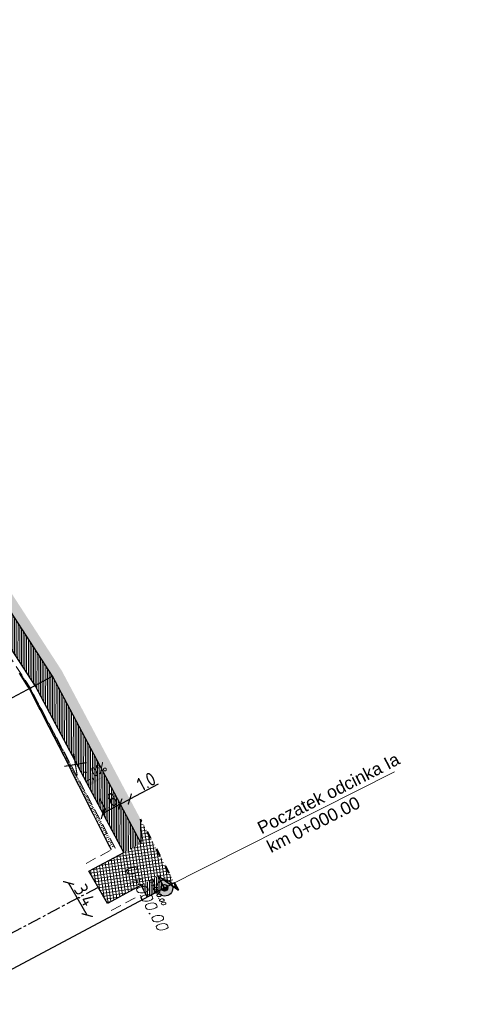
# Model space of a CAD drawing. Header units: metres. Extents: x 0 to 8456388, y 0 to 5771876.
# Tile 11 of 15: x 8434446 to 8434488, y 5770117 to 5770207. Entities that reach past the tile are written whole.
import ezdxf

# ---------------------------------------------------------------- set-up
doc = ezdxf.new("R2010")
doc.units = ezdxf.units.M
for name, pattern in [('4011', [6, 4, -2]), ('ACAD_ISO03W100', [30, 12, -18]), ('BUF', [0]), ('CENTER', [2, 1.25, -0.25, 0.25, -0.25]), ('CIĄGŁA', [0])]:
    doc.linetypes.add(name, pattern=pattern)
for name, color, linetype, lineweight in [('_OPISY', 7, 'Continuous', 25), ('AUDIT_I_251114082707-0', 250, '4011', 18), ('brud', 255, 'CIĄGŁA', 30), ('hatch kostka', 210, 'Continuous', 9), ('kreskowanie skarp', 250, 'Continuous', 15), ('LINES', 7, 'Continuous', 0), ('linia', 7, 'CIĄGŁA', 20), ('pochylenia', 7, 'Continuous', 13), ('WYMIARY', 253, 'Continuous', 13), ('zdi krawężnik na trapezowy', 253, 'ACAD_ISO03W100', 40), ('zdi_obrzeze chodnikowe 8x30', 6, 'Continuous', 30)]:
    doc.layers.add(name, color=color, linetype=linetype, lineweight=lineweight)
for name, color, linetype in [('C-DROGI-SYTUACJA-ETYKIETY', 1, 'Continuous'), ('DRO_Podzespół', 7, 'Continuous'), ('S-5_opis_hektometr', 20, 'Continuous'), ('S-5_opis_pkt_geometrycznych', 20, 'Continuous'), ('S-5_opis_Zjazd_ist_L', 7, 'Continuous')]:
    doc.layers.add(name, color=color, linetype=linetype)
doc.layers.add('hatch zdi chodniki', color=7, linetype='Continuous', lineweight=0, true_color=0x8345ba)
doc.styles.add('! romans poch 1.8 mm szer 1', font='romans.shx', dxfattribs={"oblique": 15, "height": 1.8})
doc.styles.add('ISOCP', font='geniso.shx')
doc.styles.add('własny_500', font='isocp.shx', dxfattribs={"width": 0.9, "height": 1.2})
doc.dimstyles.new('kopia własny 500', dxfattribs={"dimtxt": 1.2, "dimasz": 0.8, "dimexe": 0.1795, "dimexo": 0.0625, "dimgap": 0.09, "dimtad": 3, "dimdec": 1, "dimzin": 0, "dimdsep": 46, "dimtxsty": 'własny_500', "dimblk": 'ARCHTICK', "dimcen": 0.09, "dimaunit": 2, "dimadec": 4, "dimazin": 0, "dimtfac": 1, "dimtdec": 1, "dimtofl": 0, "dimtmove": 2, "dimatfit": 3, "dimldrblk": 'ARCHTICK', "dimfxl": 1, "dimtolj": 1, "dimtzin": 0, "dimarcsym": 0})

# ---------------------------------------------------------------- blocks, each defined once
blk = doc.blocks.new('_ARCHTICK')
at = {"color": 0, "linetype": 'ByBlock', "const_width": 0.15}
blk.add_lwpolyline([(-0.5, -0.5), (0.5, 0.5)], dxfattribs=at)
blk = doc.blocks.new('*D56')
at = {"layer": 'Defpoints', "color": 0, "transparency": 16777216}
for p in [(8434455.854724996, 5770136.025489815), (8434454.971439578, 5770135.556654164), (8434455.870725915, 5770135.995344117)]:
    blk.add_point(p, dxfattribs=at)
at = {"layer": 'WYMIARY', "color": 0, "lineweight": -2, "transparency": 16777216}
for p in [(8434458.45914455, 5770137.369240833), (8434454.987440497, 5770135.526508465)]:
    blk.add_line(p, (8434455.870725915, 5770135.995344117), dxfattribs=at)
at = {"layer": 'WYMIARY', "color": 0, "lineweight": -2, "transparency": 16777216, "xscale": 0.75, "yscale": 0.75, "zscale": 0.75}
for p, rotation in [((8434454.987440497, 5770135.526508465), 207.9587426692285), ((8434455.870725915, 5770135.995344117), 27.95874266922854)]:
    blk.add_blockref('_ARCHTICK', p, dxfattribs=dict(at, rotation=rotation))
at = {"layer": 'WYMIARY', "color": 0, "transparency": 16777216, "insert": (8434457.381532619, 5770137.606737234), "char_height": 1.25, "attachment_point": 5, "rotation": 27.958742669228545, "style": 'ISOCP'}
blk.add_mtext('\\A1;1.0', dxfattribs=at)
blk = doc.blocks.new('*D57')
at = {"layer": 'Defpoints', "color": 0, "transparency": 16777216}
for p in [(8434454.955588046, 5770135.595724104), (8434453.397526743, 5770134.68260429), (8434453.397526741, 5770134.682604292)]:
    blk.add_point(p, dxfattribs=at)
at = {"layer": 'WYMIARY', "color": 0, "lineweight": -2, "transparency": 16777216}
blk.add_line((8434454.991252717, 5770135.528531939), (8434453.397526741, 5770134.682604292), dxfattribs=at)
at = {"layer": 'WYMIARY', "color": 0, "lineweight": -2, "transparency": 16777216, "xscale": 0.75, "yscale": 0.75, "zscale": 0.75}
for p, rotation in [((8434454.991252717, 5770135.528531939), 27.95874266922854), ((8434453.397526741, 5770134.682604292), 207.9587426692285)]:
    blk.add_blockref('_ARCHTICK', p, dxfattribs=dict(at, rotation=rotation))
at = {"layer": 'WYMIARY', "color": 0, "transparency": 16777216, "insert": (8434453.859172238, 5770135.737117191), "char_height": 1.25, "attachment_point": 5, "rotation": 27.958742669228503, "style": 'ISOCP'}
blk.add_mtext('\\A1;1.8', dxfattribs=at)
blk = doc.blocks.new('*D64')
at = {"layer": 'Defpoints', "color": 0, "transparency": 16777216}
for p in [(8434749.827947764, 5771876.32), (8434750.942824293, 5771875.576372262), (8432377.706239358, 5768319.939999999)]:
    blk.add_point(p, dxfattribs=at)
at = {"layer": 'WYMIARY', "color": 0, "lineweight": -2, "transparency": 16777216}
blk.add_line((8432378.821115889, 5768319.19637226), (8434750.942824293, 5771875.576372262), dxfattribs=at)
at = {"layer": 'WYMIARY', "color": 0, "lineweight": -2, "transparency": 16777216, "xscale": 0.75, "yscale": 0.75, "zscale": 0.75}
for p, rotation in [((8434750.942824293, 5771875.576372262), 56.29653123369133), ((8432378.821115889, 5768319.19637226), 236.2965312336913)]:
    blk.add_blockref('_ARCHTICK', p, dxfattribs=dict(at, rotation=rotation))
at = {"layer": 'WYMIARY', "color": 0, "transparency": 16777216, "insert": (8433564.287044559, 5770097.783190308), "char_height": 1.25, "attachment_point": 5, "rotation": 56.296531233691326, "style": 'ISOCP'}
blk.add_mtext('\\A1;4274.9', dxfattribs=at)
blk = doc.blocks.new('symbol hektometru sytuacja')
at = {"layer": 'S-5_opis_hektometr'}
blk.add_hatch(color=1, dxfattribs=at).paths.add_polyline_path([(0, 0.5, 0.414213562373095), (-0.5, 0, 0.414213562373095), (0, -0.5)])
at = {"layer": 'S-5_opis_hektometr', "color": 1}
blk.add_lwpolyline([(0, -0.5), (0, 0.5)], dxfattribs=at)
blk.add_circle((0, 0), 0.4999999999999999, dxfattribs=at)
blk = doc.blocks.new('*U66')
at = {"layer": 'S-5_opis_hektometr', "color": 1, "linetype": 'Continuous', "lineweight": -3, "xscale": 0.5999999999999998, "yscale": 0.5999999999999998, "zscale": 0.5999999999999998, "rotation": 117.9587426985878}
blk.add_blockref('symbol hektometru sytuacja', (8434459.066714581, 5770127.841164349), dxfattribs=at)
at = {"layer": 'S-5_opis_hektometr', "color": 7, "linetype": 'Continuous', "lineweight": -3, "insert": (8434458.580907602, 5770127.58330474), "char_height": 0.4, "attachment_point": 2, "rotation": 297.9587426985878, "style": '! romans poch 1.8 mm szer 1'}
blk.add_mtext('0+000.00', dxfattribs=at)
blk = doc.blocks.new('*U69')
at = {"layer": 'S-5_opis_hektometr', "color": 1, "linetype": 'Continuous', "lineweight": -3, "xscale": 1.5, "yscale": 1.5, "zscale": 1.5}
for p, rotation in [((8434386.914282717, 5770204.251211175), 156.6893663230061), ((8434394.56999466, 5770200.862669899), 154.5992252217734), ((8434459.066714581, 5770127.841164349), 117.9587426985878)]:
    blk.add_blockref('symbol hektometru sytuacja', p, dxfattribs=dict(at, rotation=rotation))
at = {"layer": 'S-5_opis_hektometr', "color": 7, "linetype": 'Continuous', "lineweight": -3, "char_height": 1, "attachment_point": 2, "style": '! romans poch 1.8 mm szer 1'}
for s, insert, rotation in [('0+108.37', (8434386.370173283, 5770202.988448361), 336.6893663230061), ('0+100.00', (8434393.980192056, 5770199.620591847), 334.5992252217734), ('0+000.00', (8434457.852197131, 5770127.196515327), 297.9587426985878)]:
    blk.add_mtext(s, dxfattribs=dict(at, insert=insert, rotation=rotation))
blk = doc.blocks.new('*U70')
at = {"layer": 'S-5_opis_pkt_geometrycznych', "color": 20, "linetype": 'Continuous', "lineweight": -3}
for p, q in [((8434419.328515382, 5770131.640396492), (8434448.758663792, 5770147.261511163)), ((8434418.48058507, 5770106.298609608), (8434459.066714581, 5770127.841164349))]:
    blk.add_line(p, q, dxfattribs=at)
blk = doc.blocks.new('ssdd')
at = {"layer": 'linia', "flags": 128}
blk.add_lwpolyline([(8434459.066714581, 5770127.841164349), (8434462.999995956, 5770129.841661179), (8434480.181820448, 5770138.477422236)], dxfattribs=at)
at = {"layer": 'C-DROGI-SYTUACJA-ETYKIETY', "color": 4, "linetype": 'Continuous', "lineweight": 35}
for name in ['*U69', '*U70']:
    blk.add_blockref(name, (0, 0), dxfattribs=at)
at = {"layer": '_OPISY', "linetype": 'Continuous', "insert": (8434468.84069456, 5770131.019681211), "char_height": 1.149999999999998, "width": 39.94755142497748, "attachment_point": 7, "rotation": 26.990914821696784, "style": 'ISOCP'}
blk.add_mtext('{\\fArial|b0|i0|c238|p34;Poczatek odcinka Ia\\Pkm 0+000.00}', dxfattribs=at)
blk = doc.blocks.new('*D72')
at = {"layer": 'Defpoints', "color": 0, "transparency": 16777216}
for p in [(8434452.093405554, 5770129.370635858), (8434450.247316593, 5770128.298667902), (8434453.807684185, 5770126.41839196)]:
    blk.add_point(p, dxfattribs=at)
at = {"layer": 'WYMIARY', "color": 0, "lineweight": -2, "transparency": 16777216}
blk.add_line((8434451.961595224, 5770125.346424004), (8434450.247316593, 5770128.298667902), dxfattribs=at)
at = {"layer": 'WYMIARY', "color": 0, "lineweight": -2, "transparency": 16777216, "xscale": 0.75, "yscale": 0.75, "zscale": 0.75}
for p, rotation in [((8434450.247316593, 5770128.298667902), 120.1424377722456), ((8434451.961595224, 5770125.346424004), 300.1424377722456)]:
    blk.add_blockref('_ARCHTICK', p, dxfattribs=dict(at, rotation=rotation))
at = {"layer": 'WYMIARY', "color": 0, "transparency": 16777216, "insert": (8434451.722773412, 5770127.181584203), "char_height": 1.25, "attachment_point": 5, "rotation": 300.1424377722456, "style": 'ISOCP'}
blk.add_mtext('\\A1;3.4', dxfattribs=at)
blk = doc.blocks.new('dfggg')
at = {"layer": 'S-5_opis_Zjazd_ist_L', "color": 1, "linetype": 'CENTER', "lineweight": -3}
for p, q in [((8434394.136988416, 5770198.405709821), (8434384.888659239, 5770178.929453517)), ((8434415.838521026, 5770185.705042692), (8434407.074690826, 5770174.37096494)), ((8434430.818622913, 5770166.00196177), (8434418.205031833, 5770157.984686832)), ((8434452.95059593, 5770127.894425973), (8434435.455769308, 5770118.608414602))]:
    blk.add_line(p, q, dxfattribs=at)
at = {"layer": 'S-5_opis_Zjazd_ist_L', "color": 1, "linetype": 'Continuous', "lineweight": -3, "char_height": 0.9000000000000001, "attachment_point": 4, "style": '! romans poch 1.8 mm szer 1'}
for s, insert, rotation in [('Zjazd\\Pkm 0+099.3', (8434384.799219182, 5770179.081007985), 64.59922522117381), ('Zjazd\\Pkm 0+073.6', (8434406.99926298, 5770174.537235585), 52.28778801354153), ('Zjazd\\Pkm 0+047.4', (8434419.227907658, 5770157.170012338), 32.440286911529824), ('Zjazd\\Pkm 0+002.9', (8434436.056424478, 5770118.927238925), 27.95874269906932)]:
    blk.add_mtext(s, dxfattribs=dict(at, insert=insert, rotation=rotation))

msp = doc.modelspace()

# ---------------------------------------------------------------- hatches: boundary and pattern name
at = {"layer": 'hatch kostka', "linetype": 'Continuous', "lineweight": 5, "true_color": 0xfecc66}
h = msp.add_hatch(dxfattribs=at)
h.set_pattern_fill('ANSI37', color=31, scale=0.09, angle=-36.63285309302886)
h.set_pattern_definition([(8.367146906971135, (0, 0), (-0.04158112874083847, 0.2827084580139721), []), (98.3671469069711, (0, 0), (-0.282708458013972, -0.04158112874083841), [])])
h.paths.add_polyline_path([(8434456.846264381, 5770134.157431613), (8434456.902667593, 5770131.949443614), (8434452.093507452, 5770129.370460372), (8434453.807685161, 5770126.418390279), (8434458.488606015, 5770128.932336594), (8434458.489491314, 5770128.930678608), (8434460.343431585, 5770127.623387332)])
at = {"layer": 'hatch zdi chodniki', "lineweight": 5}
h = msp.add_hatch(dxfattribs=at)
h.set_pattern_fill('ANSI31', color=256, scale=0.05, angle=45, style=0)
h.set_pattern_definition([(90, (0, 0), (-0.15875, 0), [])])
h.paths.add_polyline_path([(8434458.487772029, 5770128.931890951), (8434456.901980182, 5770128.080221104), (8434457.476800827, 5770126.997260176), (8434459.066714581, 5770127.841164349)])
h.paths.add_polyline_path([(8434435.485940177, 5770167.941784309), (8434434.08376414, 5770166.792252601), (8434441.314403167, 5770155.416277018), (8434447.205973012, 5770146.34747898), (8434455.310736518, 5770131.078120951), (8434456.894091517, 5770131.918543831), (8434458.487772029, 5770128.931890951), (8434448.758663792, 5770147.261511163), (8434442.828715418, 5770156.389384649)])
h.paths.add_polyline_path([(8434414.63185907, 5770187.776369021), (8434415.542693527, 5770189.347418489), (8434413.947568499, 5770190.580814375), (8434404.713586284, 5770196.045970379), (8434397.542174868, 5770199.451325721), (8434396.770069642, 5770197.825332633), (8434403.804431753, 5770194.485055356), (8434409.325482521, 5770191.221814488), (8434412.9351918, 5770189.088280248)])
h.paths.add_polyline_path([(8434418.607168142, 5770186.977867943), (8434420.885937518, 5770183.099615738), (8434422.658797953, 5770181.425969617), (8434424.877003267, 5770178.402939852), (8434432.420393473, 5770169.201661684), (8434433.81239846, 5770170.342854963), (8434426.299644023, 5770179.506764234), (8434423.973709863, 5770182.676609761), (8434421.542277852, 5770184.955909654), (8434420.557671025, 5770186.650724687)])
at = {"layer": 'hatch zdi chodniki', "lineweight": 13, "transparency": 33554687}
h = msp.add_hatch(dxfattribs=at)
h.set_pattern_fill('DOTS', color=3, scale=0.13, style=0)
h.set_pattern_definition([(0, (0, 0), (0.1031875, 0.206375), [0, -0.206375])])
h.paths.add_polyline_path([(8434458.308490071, 5770129.269657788), (8434459.066714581, 5770127.841164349), (8434459.618922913, 5770128.134268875), (8434458.489491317, 5770128.930678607)])
h.paths.add_polyline_path([(8434437.337767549, 5770166.89251112), (8434435.48594018, 5770167.941784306), (8434442.828715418, 5770156.389384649), (8434448.758663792, 5770147.261511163), (8434456.893738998, 5770131.935045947), (8434456.84626438, 5770134.157431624), (8434449.62126978, 5770147.76930682), (8434443.67, 5770156.93)])
h.paths.add_polyline_path([(8434415.542693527, 5770189.347418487), (8434414.462333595, 5770191.438173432), (8434414.509999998, 5770191.41), (8434410.67859069, 5770193.674570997), (8434399.777781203, 5770199.496760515), (8434397.542174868, 5770199.451325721), (8434404.650154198, 5770196.076091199), (8434410.195337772, 5770192.79858653), (8434413.947568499, 5770190.580814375)])
h.paths.add_polyline_path([(8434419.985156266, 5770186.415603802), (8434423.973709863, 5770182.676609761), (8434426.299644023, 5770179.506764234), (8434433.812398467, 5770170.342854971), (8434433.317742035, 5770172.523523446), (8434427.09, 5770180.120000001), (8434424.70421648, 5770183.371409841), (8434421.283369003, 5770186.155443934)])

# ---------------------------------------------------------------- linework, layer by layer
at = {"layer": 'AUDIT_I_251114082707-0', "ltscale": 0.25, "flags": 128}
for points in [[(8434434.099525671, 5770165.835350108), (8434440.893760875, 5770155.145969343), (8434446.774670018, 5770146.093581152), (8434454.517467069, 5770131.506167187), (8434451.716227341, 5770130.019307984)], [(8434454.16281335, 5770125.757796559), (8434456.813113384, 5770127.18117418), (8434457.035158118, 5770126.762842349)]]:
    msp.add_lwpolyline(points, dxfattribs=at)
at = {"layer": 'DRO_Podzespół'}
msp.add_lwpolyline([(8434454.175609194, 5770131.324713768), (8434453.890848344, 5770131.886707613), (8434453.438780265, 5770132.778893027), (8434452.986712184, 5770133.671078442), (8434452.534644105, 5770134.563263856), (8434452.082576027, 5770135.455449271), (8434451.632818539, 5770136.348861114), (8434451.18616191, 5770137.243918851), (8434450.739505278, 5770138.138976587), (8434450.292848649, 5770139.034034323), (8434449.846192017, 5770139.929092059), (8434449.393854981, 5770140.821134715), (8434448.933605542, 5770141.708977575), (8434448.473356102, 5770142.596820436), (8434448.013106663, 5770143.484663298), (8434447.634799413, 5770144.214435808), (8434447.552931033, 5770144.372545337), (8434447.093096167, 5770145.260608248), (8434446.67769625, 5770146.067077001), (8434446.647360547, 5770146.140860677), (8434446.64219887, 5770146.153415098), (8434446.620616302, 5770146.176601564), (8434446.497748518, 5770146.33473448), (8434446.246114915, 5770146.732635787), (8434445.74085791, 5770147.531584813)], dxfattribs=at)
at = {"layer": 'kreskowanie skarp'}
for p, q in [((8434445.825905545, 5770147.55399894), (8434445.755577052, 5770147.508309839)), ((8434445.803060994, 5770147.589163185), (8434445.76811173, 5770147.566458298)), ((8434445.78034226, 5770147.469149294), (8434445.850953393, 5770147.515022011)), ((8434445.874286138, 5770147.479527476), (8434445.803047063, 5770147.433246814)), ((8434445.9209947, 5770147.407629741), (8434445.848876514, 5770147.360777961)), ((8434445.89756881, 5770147.443688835), (8434445.86173017, 5770147.420406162)), ((8434445.96827966, 5770147.334844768), (8434445.895271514, 5770147.287414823)), ((8434445.944564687, 5770147.371348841), (8434445.908283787, 5770147.347778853)), ((8434446.016148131, 5770147.261161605), (8434445.942239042, 5770147.21314636)), ((8434445.99214051, 5770147.298116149), (8434445.95541189, 5770147.2742553)), ((8434446.064607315, 5770147.186569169), (8434445.989786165, 5770147.137961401)), ((8434446.040303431, 5770147.223979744), (8434446.003121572, 5770147.199824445)), ((8434446.1136645, 5770147.111056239), (8434446.037920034, 5770147.061848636)), ((8434446.089060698, 5770147.148928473), (8434446.051420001, 5770147.12447509)), ((8434446.163327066, 5770147.034611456), (8434446.086647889, 5770146.984796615)), ((8434446.138419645, 5770147.072951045), (8434446.100314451, 5770147.048195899)), ((8434446.213602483, 5770146.957223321), (8434446.135977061, 5770146.90679375)), ((8434446.188387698, 5770146.996036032), (8434446.149812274, 5770146.970975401)), ((8434446.264498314, 5770146.878880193), (8434446.185914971, 5770146.827828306)), ((8434446.23897237, 5770146.918171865), (8434446.199920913, 5770146.892801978)), ((8434446.316022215, 5770146.799570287), (8434446.23646913, 5770146.747888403)), ((8434446.290181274, 5770146.83934683), (8434446.25064791, 5770146.81366387)), ((8434446.368181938, 5770146.719281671), (8434446.287647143, 5770146.666962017)), ((8434446.342022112, 5770146.759549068), (8434446.302000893, 5770146.733549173)), ((8434446.420985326, 5770146.638002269), (8434446.339456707, 5770146.585036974)), ((8434446.394502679, 5770146.678766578), (8434446.353987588, 5770146.652445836)), ((8434446.474440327, 5770146.555719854), (8434446.391905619, 5770146.502100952)), ((8434446.447630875, 5770146.596987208), (8434446.406615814, 5770146.570341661)), ((8434446.437610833, 5770146.412132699), (8434446.445542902, 5770146.41728579)), ((8434446.501414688, 5770146.514198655), (8434446.45989349, 5770146.487224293)), ((8434446.467464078, 5770146.373711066), (8434446.553522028, 5770146.429618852)), ((8434446.582960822, 5770146.388676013), (8434446.498480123, 5770146.333792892)), ((8434446.524312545, 5770146.292729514), (8434446.607369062, 5770146.346687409)), ((8434446.551963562, 5770146.250356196), (8434446.559503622, 5770146.255254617)), ((8434446.58544576, 5770146.214385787), (8434446.661390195, 5770146.263723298)), ((8434446.663321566, 5770146.26497802), (8434446.610451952, 5770146.230631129)), ((8434446.6211584, 5770146.17601918), (8434446.630429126, 5770146.182041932)), ((8434446.64415858, 5770146.132187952), (8434446.715627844, 5770146.178618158)), ((8434446.71829839, 5770146.180353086), (8434446.651446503, 5770146.136922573)), ((8434446.663812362, 5770146.088448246), (8434446.665967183, 5770146.089848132)), ((8434446.744113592, 5770146.140616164), (8434446.667835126, 5770146.091061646)), ((8434446.686037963, 5770146.04678796), (8434446.768952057, 5770146.10065333)), ((8434446.704933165, 5770146.014198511), (8434446.705580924, 5770146.014542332)), ((8434446.769742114, 5770146.101166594), (8434446.720568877, 5770146.069221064)), ((8434446.838974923, 5770145.972430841), (8434446.750606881, 5770145.92552631)), ((8434446.815522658, 5770146.016614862), (8434446.771611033, 5770145.993307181)), ((8434446.8863168, 5770145.883238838), (8434446.79684901, 5770145.835750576)), ((8434446.86257267, 5770145.927972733), (8434446.818114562, 5770145.904374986)), ((8434446.934247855, 5770145.792936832), (8434446.843666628, 5770145.744857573)), ((8434446.910208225, 5770145.838227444), (8434446.865196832, 5770145.81433602)), ((8434446.982775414, 5770145.701511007), (8434446.891066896, 5770145.652833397)), ((8434446.958436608, 5770145.747365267), (8434446.912865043, 5770145.723176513)), ((8434447.031906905, 5770145.60894738), (8434446.939057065, 5770145.559663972)), ((8434447.0072652, 5770145.6553723), (8434446.961126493, 5770145.630882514)), ((8434447.08164984, 5770145.515231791), (8434446.987644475, 5770145.465335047)), ((8434447.056701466, 5770145.562234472), (8434447.00998856, 5770145.537439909)), ((8434447.13201183, 5770145.420349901), (8434447.03683656, 5770145.369832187)), ((8434447.106752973, 5770145.467937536), (8434447.059458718, 5770145.442834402)), ((8434447.183042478, 5770145.324208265), (8434447.086655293, 5770145.273047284)), ((8434447.157461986, 5770145.372401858), (8434447.109513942, 5770145.346951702)), ((8434447.234597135, 5770145.227079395), (8434447.137220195, 5770145.175393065)), ((8434447.20875397, 5770145.275767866), (8434447.16031357, 5770145.250056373)), ((8434447.286681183, 5770145.128953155), (8434447.188304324, 5770145.076736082)), ((8434447.260572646, 5770145.178141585), (8434447.211634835, 5770145.152166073)), ((8434447.312923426, 5770145.079512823), (8434447.263483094, 5770145.053270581)), ((8434447.339300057, 5770145.029819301), (8434447.239913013, 5770144.977066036)), ((8434447.392459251, 5770144.929667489), (8434447.292051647, 5770144.876372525)), ((8434447.365811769, 5770144.979871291), (8434447.315863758, 5770144.95335958)), ((8434447.446164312, 5770144.828487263), (8434447.344725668, 5770144.774645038)), ((8434447.4192432, 5770144.879206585), (8434447.368782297, 5770144.852422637)), ((8434447.500420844, 5770144.726268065), (8434447.397940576, 5770144.671872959)), ((8434447.473223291, 5770144.7775082), (8434447.422244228, 5770144.750449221)), ((8434447.555234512, 5770144.622999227), (8434447.45170192, 5770144.568045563)), ((8434447.52775768, 5770144.674765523), (8434447.476255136, 5770144.647428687)), ((8434447.610611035, 5770144.518669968), (8434447.506015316, 5770144.463152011)), ((8434447.582852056, 5770144.570967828), (8434447.530820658, 5770144.543350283)), ((8434447.666556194, 5770144.413269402), (8434447.560886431, 5770144.357181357)), ((8434447.638512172, 5770144.466104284), (8434447.585946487, 5770144.438203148)), ((8434447.723080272, 5770144.306778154), (8434447.616308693, 5770144.25010528)), ((8434447.694743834, 5770144.360163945), (8434447.641638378, 5770144.331976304)), ((8434447.780169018, 5770144.199223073), (8434447.672351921, 5770144.141995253)), ((8434447.751555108, 5770144.253131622), (8434447.697908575, 5770144.224656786)), ((8434447.80892268, 5770144.145051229), (8434447.754750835, 5770144.116297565)), ((8434447.837816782, 5770144.090614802), (8434447.72894393, 5770144.032826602)), ((8434447.896029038, 5770143.980943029), (8434447.786090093, 5770143.922588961)), ((8434447.866852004, 5770144.035912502), (8434447.812149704, 5770144.006877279)), ((8434447.954811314, 5770143.870197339), (8434447.843795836, 5770143.811271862)), ((8434447.925348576, 5770143.925705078), (8434447.870110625, 5770143.896385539)), ((8434448.014169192, 5770143.758367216), (8434447.902066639, 5770143.698864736)), ((8434447.984417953, 5770143.814418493), (8434447.928639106, 5770143.784811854)), ((8434448.074108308, 5770143.645442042), (8434447.960908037, 5770143.585356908)), ((8434448.044065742, 5770143.702042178), (8434447.987740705, 5770143.672145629)), ((8434448.134634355, 5770143.531411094), (8434448.020325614, 5770143.470737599)), ((8434448.104297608, 5770143.588565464), (8434448.04742103, 5770143.558376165)), ((8434448.195753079, 5770143.416263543), (8434448.080325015, 5770143.354995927)), ((8434448.16511927, 5770143.473977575), (8434448.107685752, 5770143.443492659)), ((8434448.257470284, 5770143.299988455), (8434448.140911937, 5770143.2381209)), ((8434448.226536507, 5770143.358267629), (8434448.168540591, 5770143.327484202)), ((8434448.288555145, 5770143.241424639), (8434448.229991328, 5770143.210339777)), ((8434448.31979183, 5770143.18257479), (8434448.202092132, 5770143.120101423)), ((8434448.382723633, 5770143.064011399), (8434448.263871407, 5770143.000926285)), ((8434448.351181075, 5770143.123437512), (8434448.292043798, 5770143.092048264)), ((8434448.446271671, 5770142.944287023), (8434448.326255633, 5770142.880584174)), ((8434448.414420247, 5770143.004295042), (8434448.35470389, 5770142.972598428)), ((8434448.51044198, 5770142.823390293), (8434448.389250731, 5770142.759063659)), ((8434448.478278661, 5770142.883985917), (8434448.417977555, 5770142.851978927)), ((8434448.575240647, 5770142.701309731), (8434448.452862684, 5770142.636353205)), ((8434448.542762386, 5770142.762498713), (8434448.481870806, 5770142.730178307)), ((8434448.640673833, 5770142.578033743), (8434448.51709753, 5770142.512441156)), ((8434448.60787754, 5770142.639821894), (8434448.546389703, 5770142.607185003)), ((8434448.706747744, 5770142.453550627), (8434448.581961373, 5770142.387315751)), ((8434448.673630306, 5770142.515943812), (8434448.611540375, 5770142.482987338)), ((8434448.740026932, 5770142.390852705), (8434448.677329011, 5770142.357573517)), ((8434448.77346866, 5770142.327848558), (8434448.647460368, 5770142.260965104)), ((8434448.840842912, 5770142.200915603), (8434448.713600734, 5770142.13337722)), ((8434448.80707372, 5770142.264536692), (8434448.743761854, 5770142.230931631)), ((8434448.9088769, 5770142.072739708), (8434448.780388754, 5770142.004539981)), ((8434448.874777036, 5770142.136983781), (8434448.810845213, 5770142.103049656)), ((8434448.977577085, 5770141.943308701), (8434448.847830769, 5770141.874441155)), ((8434448.943143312, 5770142.008181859), (8434448.878585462, 5770141.973915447)), ((8434449.046949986, 5770141.812610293), (8434448.915933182, 5770141.743068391)), ((8434449.012179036, 5770141.878118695), (8434448.94698903, 5770141.843516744)), ((8434449.117002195, 5770141.680632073), (8434448.984702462, 5770141.61040921)), ((8434449.081890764, 5770141.74678194), (8434449.01606241, 5770141.711841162)), ((8434449.187740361, 5770141.547361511), (8434449.054145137, 5770141.476451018)), ((8434449.152285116, 5770141.614159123), (8434449.085812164, 5770141.578876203)), ((8434449.223368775, 5770141.480237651), (8434449.156244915, 5770141.444609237)), ((8434449.259171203, 5770141.412785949), (8434449.1242678, 5770141.341181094)), ((8434449.331301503, 5770141.27689261), (8434449.195077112, 5770141.204586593)), ((8434449.295148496, 5770141.345004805), (8434449.22736735, 5770141.309027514)), ((8434449.40413811, 5770141.139668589), (8434449.266579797, 5770141.066654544)), ((8434449.367631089, 5770141.208447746), (8434449.299186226, 5770141.172118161)), ((8434449.477687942, 5770141.001100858), (8434449.338782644, 5770140.927371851)), ((8434449.360151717, 5770140.886149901), (8434449.499165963, 5770140.959936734)), ((8434449.440823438, 5770141.070553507), (8434449.371708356, 5770141.033868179)), ((8434449.536619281, 5770140.890074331), (8434449.396586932, 5770140.815747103)), ((8434449.417546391, 5770140.774413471), (8434449.558136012, 5770140.849036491)), ((8434449.596061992, 5770140.778084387), (8434449.453937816, 5770140.702646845)), ((8434449.672569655, 5770140.633944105), (8434449.527753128, 5770140.557077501)), ((8434449.634136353, 5770140.706352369), (8434449.562404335, 5770140.668278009)), ((8434449.711365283, 5770140.560853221), (8434449.638274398, 5770140.522057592)), ((8434449.750526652, 5770140.48707328), (8434449.60296677, 5770140.408750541)), ((8434449.82996044, 5770140.337420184), (8434449.679605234, 5770140.257613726)), ((8434449.79005721, 5770140.412597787), (8434449.715581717, 5770140.373067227)), ((8434449.910898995, 5770140.184932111), (8434449.757695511, 5770140.103613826)), ((8434449.870239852, 5770140.261533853), (8434449.79435352, 5770140.22125444)), ((8434449.81823689, 5770139.984221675), (8434449.818587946, 5770139.984408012)), ((8434449.951941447, 5770140.107608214), (8434449.87461755, 5770140.066565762)), ((8434450.057528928, 5770139.908681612), (8434449.898500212, 5770139.824271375)), ((8434450.01532381, 5770139.988195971), (8434449.93680774, 5770139.94652073)), ((8434450.143555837, 5770139.746607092), (8434449.98045748, 5770139.660036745)), ((8434450.100270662, 5770139.828156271), (8434450.019745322, 5770139.785414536)), ((8434450.187391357, 5770139.664021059), (8434450.104805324, 5770139.620185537)), ((8434450.231784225, 5770139.580384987), (8434450.064512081, 5770139.491599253)), ((8434450.32227043, 5770139.409909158), (8434450.150717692, 5770139.318851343)), ((8434450.276741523, 5770139.495685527), (8434450.192042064, 5770139.450728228)), ((8434450.415072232, 5770139.23507075), (8434450.239129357, 5770139.141682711)), ((8434450.368378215, 5770139.323042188), (8434450.281511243, 5770139.276934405)), ((8434450.51024889, 5770139.055758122), (8434450.32980353, 5770138.959980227)), ((8434450.462359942, 5770139.145980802), (8434450.373269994, 5770139.098693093)), ((8434450.607861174, 5770138.871856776), (8434450.422798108, 5770138.773627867)), ((8434450.55874672, 5770138.964388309), (8434450.467376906, 5770138.915890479)), ((8434450.657600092, 5770138.778148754), (8434450.56389207, 5770138.728409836)), ((8434450.707971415, 5770138.683249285), (8434450.518172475, 5770138.582506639)), ((8434450.810643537, 5770138.489815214), (8434450.615987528, 5770138.386494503)), ((8434450.758983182, 5770138.587143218), (8434450.662877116, 5770138.536131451)), ((8434450.915943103, 5770138.291431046), (8434450.716305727, 5770138.185466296)), ((8434450.862960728, 5770138.391249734), (8434450.764395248, 5770138.338932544)), ((8434451.023937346, 5770138.08797011), (8434450.819191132, 5770137.979293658)), ((8434450.96959912, 5770138.190343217), (8434450.868511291, 5770138.136687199)), ((8434451.134695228, 5770137.879302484), (8434450.924709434, 5770137.767844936)), ((8434451.078966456, 5770137.984295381), (8434450.975291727, 5770137.929266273)), ((8434451.248287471, 5770137.665294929), (8434451.032928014, 5770137.550985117)), ((8434451.191132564, 5770137.772974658), (8434451.084804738, 5770137.716537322)), ((8434451.364786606, 5770137.445810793), (8434451.143915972, 5770137.328575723)), ((8434451.306169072, 5770137.55624611), (8434451.197120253, 5770137.498364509)), ((8434451.484267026, 5770137.220709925), (8434451.257744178, 5770137.100474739)), ((8434451.424149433, 5770137.333971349), (8434451.31230999, 5770137.274608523)), ((8434451.606805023, 5770136.989848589), (8434451.374485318, 5770136.866536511)), ((8434451.545148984, 5770137.106008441), (8434451.4304475, 5770137.045126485)), ((8434451.732478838, 5770136.753079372), (8434451.494213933, 5770136.626611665)), ((8434451.669244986, 5770136.872211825), (8434451.551608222, 5770136.809771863)), ((8434451.861398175, 5770136.510195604), (8434451.616924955, 5770136.380432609)), ((8434451.796516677, 5770136.632432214), (8434451.675869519, 5770136.568394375)), ((8434451.993293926, 5770136.261704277), (8434451.743453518, 5770136.129092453)), ((8434451.926988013, 5770136.386624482), (8434451.803416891, 5770136.321034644)), ((8434452.06032373, 5770136.135420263), (8434451.934039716, 5770136.068390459)), ((8434452.128085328, 5770136.007757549), (8434451.872759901, 5770135.872234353)), ((8434452.265835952, 5770135.748235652), (8434452.004905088, 5770135.609737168)), ((8434452.19658671, 5770135.878701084), (8434452.067530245, 5770135.810199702)), ((8434452.4065464, 5770135.483137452), (8434452.140184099, 5770135.341756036)), ((8434452.335855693, 5770135.616318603), (8434452.203938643, 5770135.546298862)), ((8434452.5499665, 5770135.212934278), (8434452.27847488, 5770135.068830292)), ((8434452.477914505, 5770135.348680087), (8434452.34345714, 5770135.277311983)), ((8434452.696148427, 5770134.937527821), (8434452.419428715, 5770134.790648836)), ((8434452.622708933, 5770135.075887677), (8434452.485662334, 5770135.003145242)), ((8434452.845145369, 5770134.656817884), (8434452.563096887, 5770134.507110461)), ((8434452.770291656, 5770134.797842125), (8434452.63060596, 5770134.723698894)), ((8434452.997011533, 5770134.370702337), (8434452.709531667, 5770134.218112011)), ((8434452.92071637, 5770134.514442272), (8434452.778340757, 5770134.438871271)), ((8434453.074037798, 5770134.22558501), (8434452.92892047, 5770134.148558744)), ((8434453.151802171, 5770134.079077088), (8434452.858786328, 5770133.923548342)), ((8434453.3095736, 5770133.781836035), (8434453.010915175, 5770133.623312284)), ((8434453.230311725, 5770133.931165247), (8434453.082399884, 5770133.852655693)), ((8434453.470383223, 5770133.478871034), (8434453.165973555, 5770133.317294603)), ((8434453.389595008, 5770133.631075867), (8434453.238834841, 5770133.551054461)), ((8434453.551945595, 5770133.325207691), (8434453.398282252, 5770133.243645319)), ((8434453.634289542, 5770133.170071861), (8434453.324017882, 5770133.005383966)), ((8434453.801352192, 5770132.855326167), (8434453.485105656, 5770132.687466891)), ((8434453.717422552, 5770133.013449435), (8434453.560800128, 5770132.930316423)), ((8434453.971631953, 5770132.53451944), (8434453.649295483, 5770132.363427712)), ((8434453.88608609, 5770132.695687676), (8434453.726447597, 5770132.610953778)), ((8434454.14519078, 5770132.207534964), (8434453.816647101, 5770132.033148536)), ((8434454.057997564, 5770132.371806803), (8434453.895284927, 5770132.285441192)), ((8434454.322091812, 5770131.874253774), (8434453.987221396, 5770131.6965092)), ((8434454.233219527, 5770132.041688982), (8434454.067373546, 5770131.953660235)), ((8434454.411815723, 5770131.705214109), (8434454.242776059, 5770131.615490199))]:
    msp.add_line(p, q, dxfattribs=at)
at = {"layer": 'LINES', "color": 1, "linetype": 'BUF', "const_width": 0.1}
for points in [[(8434451.039372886, 5770138.156177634), (8434450.701941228, 5770140.175678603)], [(8434449.860906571, 5770138.997212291), (8434451.88040754, 5770139.334643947)]]:
    msp.add_lwpolyline(points, dxfattribs=at)
at = {"layer": 'pochylenia', "extrusion": (0, 0, -1)}
msp.add_solid([(-8434452.112817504, 5770137.13226714), (-8434453.59372859, 5770138.12611485), (-8434451.919528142, 5770137.417424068)], dxfattribs=at)
at = {"layer": 'zdi krawężnik na trapezowy', "color": 19, "ltscale": 0.06, "true_color": 0x64211f, "flags": 128}
msp.add_lwpolyline([(8434460.343431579, 5770127.623387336), (8434460.343431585, 5770127.623387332), (8434456.846264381, 5770134.157431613)], dxfattribs=at)
at = {"layer": 'zdi_obrzeze chodnikowe 8x30', "flags": 128}
for points in [[(8434456.90065027, 5770131.922025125), (8434448.758663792, 5770147.261511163), (8434442.828715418, 5770156.389384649), (8434435.485940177, 5770167.941784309)], [(8434455.310736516, 5770131.07812095), (8434447.205973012, 5770146.34747898), (8434441.314403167, 5770155.416277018), (8434434.08376414, 5770166.792252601)], [(8434456.846264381, 5770134.157431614), (8434456.894020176, 5770131.921883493)], [(8434453.807684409, 5770126.418391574), (8434452.093507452, 5770129.370460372), (8434455.310736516, 5770131.07812095)], [(8434459.066714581, 5770127.841164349), (8434458.487771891, 5770128.931891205)], [(8434458.488606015, 5770128.932336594), (8434458.489491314, 5770128.930678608), (8434460.340589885, 5770127.625391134)], [(8434456.901980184, 5770128.080221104), (8434453.807955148, 5770126.418535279)], [(8434457.476800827, 5770126.997260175), (8434456.901980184, 5770128.080221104)], [(8434459.066714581, 5770127.841164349), (8434457.476800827, 5770126.997260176)]]:
    msp.add_lwpolyline(points, dxfattribs=at)

# ---------------------------------------------------------------- block references
at = {"layer": 'brud', "color": 4, "lineweight": 35}
msp.add_blockref('ssdd', (0, 0), dxfattribs=at)
at = {"layer": 'C-DROGI-SYTUACJA-ETYKIETY', "color": 4, "linetype": 'Continuous', "lineweight": 35}
msp.add_blockref('*U66', (0, 0), dxfattribs=at)
at = {"layer": 'C-DROGI-SYTUACJA-ETYKIETY'}
msp.add_blockref('dfggg', (0, 0), dxfattribs=at)

# ---------------------------------------------------------------- texts
at = {"layer": 'pochylenia', "lineweight": 13, "style": 'ISOCP'}
msp.add_text('2,0%%%', height=0.8999999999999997, rotation=28.51856650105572, dxfattribs=at).set_placement((8434451.86603857, 5770137.570974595))

# ---------------------------------------------------------------- dimensions: what is measured, and where the dimension line sits
at = {"layer": 'WYMIARY', "color": 5}
for p1, p2, distance, picture, middle in [((8432377.706239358, 5768319.939999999), (8434749.827947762, 5771876.32), -1.3401238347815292, '*D64', (8433564.287044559, 5770097.783190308)), ((8434453.807684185, 5770126.41839196), (8434452.093405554, 5770129.370635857), 2.134750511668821, '*D72', (8434451.722773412, 5770127.181584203))]:
    dim = msp.add_aligned_dim(p1=p1, p2=p2, distance=distance, dimstyle='kopia własny 500', override={"dimtxt": 1.25, "dimasz": 0.75, "dimtxsty": 'ISOCP', "dimse1": 1, "dimse2": 1, "dimtmove": 1}, dxfattribs=at)
    dim.commit()
    dim.dimension.update_dxf_attribs({"geometry": picture, "text_midpoint": middle})
dim = msp.add_linear_dim(base=(8434455.870725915, 5770135.995344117), p1=(8434454.971439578, 5770135.556654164), p2=(8434455.854724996, 5770136.025489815), angle=27.958742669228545, dimstyle='kopia własny 500', override={"dimtxt": 1.25, "dimasz": 0.75, "dimtxsty": 'ISOCP', "dimse1": 1, "dimse2": 1, "dimtmove": 1}, dxfattribs=at)
dim.commit()
dim.dimension.update_dxf_attribs({"geometry": '*D56', "text_midpoint": (8434457.55572391, 5770137.278561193), "dimtype": 161})
dim = msp.add_linear_dim(base=(8434453.397526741, 5770134.682604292), p1=(8434454.955588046, 5770135.595724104), p2=(8434453.397526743, 5770134.68260429), angle=207.9587426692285, dimstyle='kopia własny 500', override={"dimtxt": 1.25, "dimasz": 0.75, "dimtxsty": 'ISOCP', "dimse1": 1, "dimse2": 1, "dimtmove": 1}, dxfattribs=at)
dim.commit()
dim.dimension.update_dxf_attribs({"geometry": '*D57', "text_midpoint": (8434453.859172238, 5770135.737117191)})

doc.saveas('drawing.dxf')
